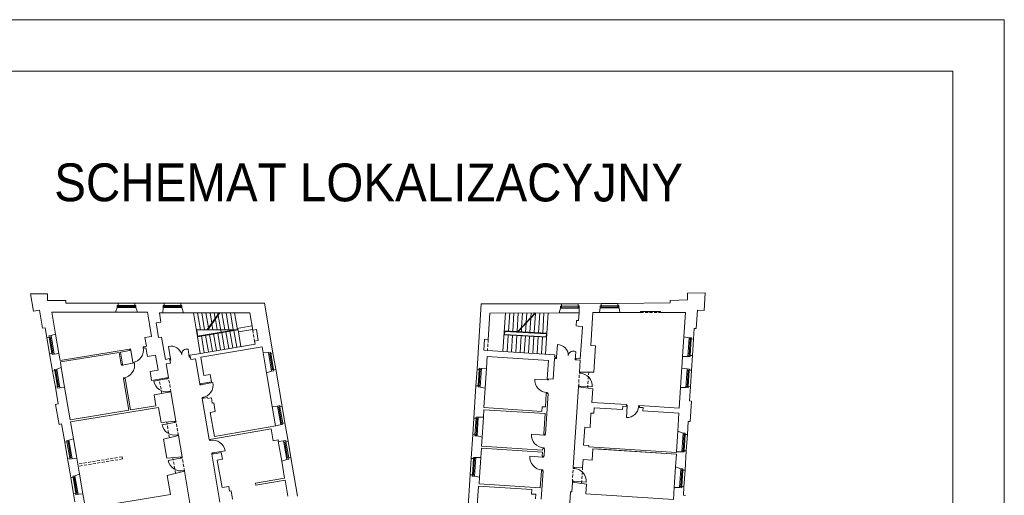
# Model space of a CAD drawing. Header units: centimetres. Extents: x 695802 to 711011, y 25963 to 44188.
# Tile 58 of 157: x 705819 to 706153, y 34601 to 34762. Entities that reach past the tile are written whole.
import ezdxf

# ---------------------------------------------------------------- set-up
doc = ezdxf.new("R2010")
doc.units = ezdxf.units.CM
doc.linetypes.add('DASHED', pattern=[19.05, 12.7, -6.35])
for name, color, linetype, lineweight in [('Drzwi i okna', 51, 'Continuous', 9), ('Opis', 102, 'Continuous', 9), ('Przekrojowa', 253, 'Continuous', 25), ('Ramka', 255, 'Continuous', 9), ('Widokowa', 140, 'Continuous', 9)]:
    doc.layers.add(name, color=color, linetype=linetype, lineweight=lineweight)
doc.layers.add('Obrys powierzchni', color=50, linetype='Continuous', lineweight=9, plot=False)
doc.styles.add('ARIELCE', font='arial.ttf', dxfattribs={"width": 0.9})

# ---------------------------------------------------------------- blocks, each defined once
blk = doc.blocks.new('zw$2918')
at = {"layer": 'Drzwi i okna', "color": 0, "lineweight": 0}
for p, q in [((677.6, -373.9), (670.5, -375.1)), ((671.9, -383), (678.9, -381.8)), ((679, -382.8), (677.6, -373.9)), ((678.9, -381.8), (692.5, -466.2)), ((763.4, -360), (769.2, -359.1)), ((764.8, -368.9), (763.4, -360)), ((764.7, -367.9), (770.3, -367)), ((950.2, -441.6), (936.3, -357.3)), ((1076.8, -429.8), (1067.9, -376)), ((3569.7, -430.1), (3574.6, -344.7)), ((3695.7, -447.3), (3698.8, -392.9)), ((950.2, -441.6), (943.7, -442.7)), ((951.7, -450.5), (945.2, -451.6)), ((950.2, -441.6), (951.7, -450.5)), ((1075.3, -420.9), (1081.8, -419.8)), ((1075.3, -420.9), (1076.8, -429.8)), ((1076.8, -429.8), (1083.3, -428.7)), ((3569.1, -439.1), (3562.6, -438.7)), ((3569.7, -430.1), (3563.1, -429.7)), ((3569.7, -430.1), (3569.1, -439.1)), ((3696.2, -438.3), (3695.7, -447.3)), ((3695.7, -447.3), (3702.3, -447.7)), ((3696.2, -438.3), (3702.8, -438.7)), ((615.9, -484.8), (614.8, -478.3)), ((624.8, -483.3), (615.9, -484.8)), ((620.3, -484.1), (704.4, -468.5)), ((623.8, -483.5), (622.7, -477)), ((3723.9, -538.3), (3724.4, -531.7)), ((3731.9, -538.8), (3732.4, -531.6)), ((639.5, -569), (630.7, -570.5)), ((630.7, -570.5), (631.8, -576.8)), ((639.7, -575.5), (638.6, -569.1)), ((920.3, -577.2), (836.2, -592.7)), ((919, -570.3), (920.3, -577.2)), ((919.3, -577.4), (928.1, -575.7)), ((928.1, -575.7), (926.8, -568.6)), ((3507.5, -583.5), (3422.1, -578)), ((3506.5, -583.4), (3515.4, -584)), ((3507.9, -576.5), (3507.5, -583.5)), ((3515.4, -584), (3515.9, -576.8)), ((3732.9, -538.9), (3723.9, -538.3)), ((3731.9, -538.8), (3731.9, -538.8)), ((935, -662.8), (943.9, -661.2)), ((936, -662.7), (937, -668.3)), ((943.9, -661.2), (944.9, -667)), ((1148.8, -617.6), (1147.7, -611.1)), ((1157.7, -616.2), (1148.8, -617.6)), ((1153.2, -616.9), (1237.4, -602)), ((1156.7, -616.3), (1155.6, -609.8)), ((3718.3, -625), (3717.9, -631.5)), ((3727.3, -625.6), (3718.3, -625)), ((3725.9, -632.7), (3726.3, -625.6)), ((3726.3, -625.6), (3811.7, -631)), ((1171.8, -701.9), (1162.9, -703.4)), ((1162.9, -703.4), (1164, -709.8)), ((1171.8, -708.5), (1170.8, -702.1)), ((3500.9, -670.1), (3509.9, -670.7)), ((3501.9, -670.2), (3501.5, -676.2)), ((3509.9, -670.7), (3509.5, -676.4)), ((4042.2, -762.9), (4048.6, -763.3)), ((4049.1, -755.3), (4042.6, -754.9)), ((4048.9, -758.8), (4044, -838.7)), ((4048.6, -764.3), (4049.1, -755.3)), ((4125.3, -769), (4125.9, -760)), ((4125.4, -768), (4132, -768.4)), ((4125.9, -760), (4132.5, -760.4)), ((975.4, -865.1), (976.6, -872)), ((984.5, -870.6), (983.2, -863.5)), ((976.6, -872), (892.5, -887.5)), ((975.6, -872.2), (984.5, -870.6)), ((991.4, -957.7), (1000.2, -956.1)), ((992.3, -957.5), (993.4, -963.1)), ((1000.2, -956.1), (1001.3, -961.8)), ((1214.4, -995), (1213.3, -988.5)), ((1223.3, -993.5), (1214.4, -995)), ((1222.3, -993.7), (1221.2, -987.2)), ((3483.3, -957.6), (3398, -952.1)), ((3482.3, -957.6), (3491.3, -958.1)), ((3483.8, -950.6), (3483.3, -957.6)), ((3491.3, -958.1), (3491.8, -950.9)), ((1236.4, -1079.4), (1320.8, -1065.5)), ((3476.7, -1044.3), (3485.7, -1044.9)), ((3477.7, -1044.3), (3477.3, -1050.3)), ((3485.7, -1044.9), (3485.3, -1050.6)), ((1018.1, -1114.5), (934, -1130)), ((1016.6, -1106.5), (1018.1, -1114.5)), ((1017.1, -1114.7), (1026, -1113.1)), ((1026, -1113.1), (1024.7, -1106)), ((1237.4, -1079.3), (1228.5, -1080.7)), ((1228.5, -1080.7), (1229.6, -1087.1)), ((1237.5, -1085.8), (1236.4, -1079.4)), ((3473.5, -1107.4), (3388.1, -1101.9)), ((3472.5, -1107.3), (3481.4, -1107.9)), ((3473.9, -1100.4), (3473.5, -1107.4)), ((3481.4, -1107.9), (3481.9, -1100.7)), ((1032.8, -1200.2), (1041.7, -1198.5)), ((1033.8, -1200), (1035, -1206.3)), ((1041.7, -1198.5), (1042.8, -1204.4)), ((3466.9, -1194), (3475.9, -1194.6)), ((3467.9, -1194.1), (3467.5, -1200.1)), ((3475.9, -1194.6), (3475.5, -1200.3)), ((3682.3, -1184), (3682.7, -1177.4)), ((3691.2, -1184.6), (3682.3, -1184)), ((3690.2, -1184.5), (3690.7, -1177.3)), ((3690.2, -1184.5), (3690.2, -1184.5)), ((3676.7, -1270.7), (3676.3, -1277.2)), ((3685.7, -1271.3), (3676.7, -1270.7)), ((3684.2, -1278.3), (3684.7, -1271.2)), ((3684.7, -1271.2), (3770, -1276.7))]:
    blk.add_line(p, q, dxfattribs=at)
for centre, radius, start, end in [((755.5, -366), 78.2, 187.54604, 190.84461), ((621.9, -492.7), 78.2, 278.14381, 281.44237), ((937.8, -653.4), 78.2, 98.76806, 102.06662), ((3505.8, -661.7), 78.2, 84.66809, 87.96665), ((1154.7, -625.5), 78.2, 277.70821, 281.00678), ((4047.9, -761), 77.8, 267.11022, 356.48427), ((4126.8, -764.7), 78.2, 174.84304, 178.1416), ((994.1, -948.3), 78.2, 98.76806, 102.06662), ((3481.7, -1035.8), 78.2, 84.66809, 87.96665), ((1035.6, -1190.7), 78.2, 98.76806, 102.06662), ((1220.4, -1002.9), 78.2, 277.70821, 281.00678), ((3471.9, -1185.6), 78.2, 84.66809, 87.96665)]:
    blk.add_arc(centre, radius, start, end, dxfattribs=at)
at = {"layer": 'Drzwi i okna', "color": 0, "lineweight": 0, "ltscale": 1.6}
for centre, radius, start, end in [((678.9, -380.6), 86.7, 279.07093, 10.68155), ((954.4, -427), 72.1, 11.91883, 104.55665), ((1059.5, -409.7), 34.7, 75.93657, 184.12913), ((3576.9, -416.8), 72.1, 359.21413, 91.85195), ((3682.4, -422.3), 33.7, 60.73539, 172.28706), ((619.1, -484.5), 86.7, 278.99845, 10.60907), ((921.5, -577.1), 86.7, 190.29295, 281.90356), ((3508.7, -583.7), 86.7, 176.19298, 267.80359), ((3725.1, -625.3), 86.7, 356.20358, 87.81419), ((1152, -617.3), 86.7, 278.56286, 10.17348), ((977.9, -872), 86.7, 190.29295, 281.90356), ((1235.2, -1079.4), 86.7, 9.2331, 100.84372), ((3484.5, -957.9), 86.7, 176.19298, 267.80359), ((1019.4, -1114.5), 86.7, 190.29295, 281.90356), ((3474.7, -1107.6), 86.7, 176.19298, 267.80359), ((3683.4, -1271), 86.7, 356.20358, 87.81419)]:
    blk.add_arc(centre, radius, start, end, dxfattribs=at)
at = {"layer": 'Przekrojowa', "color": 0, "lineweight": 0, "ltscale": 1.6}
for p, q in [((20.1, -117.3), (0, 0)), ((0, 0), (115, 0)), ((115, 0), (115, -45)), ((4577.8, 6.7), (4456.8, 3.7)), ((4456.8, 3.7), (4456.8, -41.3)), ((4570.1, -113.3), (4577.8, 6.7)), ((115, -45), (239, -45)), ((239, -45), (239, -63)), ((239, -63), (594, -63)), ((706, -63), (907, -63)), ((1019, -63), (1586.8, -63)), ((1644.6, -401), (1586.8, -63)), ((3872.8, -65.6), (3714.8, -66.8)), ((4340.8, -62.1), (3984.8, -64.7)), ((4456.8, -41.3), (4340.8, -44.1)), ((4340.8, -44.1), (4340.8, -62.1)), ((60.2, -110.4), (20.1, -117.3)), ((81.1, -232.8), (60.2, -110.4)), ((575.7, -125), (143.8, -125)), ((143.8, -125), (169.2, -273.1)), ((575.7, -125), (586.2, -92.8)), ((724.3, -125), (713.8, -92.8)), ((792.8, -125), (724.3, -125)), ((792.8, -125), (806.6, -205.4)), ((884.5, -192.1), (873.9, -129.9)), ((873.9, -129.9), (896.4, -129.9)), ((896.4, -129.9), (899.2, -92.8)), ((1038.1, -129.9), (1026.8, -92.8)), ((1038.1, -129.9), (1048.7, -129.9)), ((1048.7, -129.9), (1487.3, -129.9)), ((1506.9, -246.1), (1487.3, -129.9)), ((3029.2, -511.4), (3057.8, -68.3)), ((3057.8, -68.3), (3602.8, -67.7)), ((3105.4, -308.9), (3116.9, -130)), ((3116.9, -130), (3587.4, -129.3)), ((3587.4, -129.3), (3595.3, -97.5)), ((3718.4, -181.8), (3721.8, -129.5)), ((3801.1, -351.3), (3815.6, -127.2)), ((3815.6, -127.2), (3861.6, -127.2)), ((3861.6, -127.2), (3865.2, -95.4)), ((3999.3, -127.1), (3993.3, -94.3)), ((4139.3, -127), (3999.3, -127.1)), ((4139.3, -118.9), (4274.3, -118.8)), ((4139.3, -127), (4139.3, -118.9)), ((4274.3, -126.9), (4274.3, -118.8)), ((4443.9, -126.8), (4274.3, -126.9)), ((4433.2, -292.7), (4443.9, -126.8)), ((4517.1, -236.2), (4525.2, -110.4)), ((4525.2, -110.4), (4570.1, -113.3)), ((852, -197.7), (884.5, -192.1)), ((868.8, -296.3), (852, -197.7)), ((3703, -217.9), (3705.4, -181)), ((3718.4, -181.8), (3705.4, -181)), ((98.9, -229.8), (81.1, -232.8)), ((110.2, -295.8), (98.9, -229.8)), ((820.8, -288.6), (806.6, -205.4)), ((1531.7, -241.8), (1506.9, -246.1)), ((1531.7, -241.8), (1544.4, -315.9)), ((3716, -218.7), (3703, -217.9)), ((3744.4, -220.6), (3716, -218.7)), ((3741.8, -260.9), (3730.3, -440.5)), ((3744.4, -220.6), (3741.8, -260.9)), ((4498.5, -307.1), (4503.1, -235.3)), ((4503.1, -235.3), (4517.1, -236.2)), ((169.2, -273.1), (138.2, -283.2)), ((820.8, -288.6), (776, -296.3)), ((786.2, -356.1), (776, -296.3)), ((888.5, -292.9), (868.8, -296.3)), ((888.5, -292.9), (914.4, -444.3)), ((1544.4, -315.9), (1519.4, -320.2)), ((1522.7, -340.3), (1519.4, -320.2)), ((3080.4, -307.2), (3075.6, -382.1)), ((3105.4, -308.9), (3080.4, -307.2)), ((4433.2, -292.7), (4469.3, -297.5)), ((670.5, -375.1), (199.8, -452.3)), ((600.2, -397), (201.5, -462.3)), ((614.1, -478.4), (600.2, -397)), ((672.2, -385.2), (610.1, -395.3)), ((624, -476.8), (610.1, -395.3)), ((670.5, -375.1), (672.2, -385.2)), ((786.2, -356.1), (769.2, -358.9)), ((769.2, -358.9), (770.9, -369)), ((782.8, -367), (770.9, -369)), ((792.5, -424.2), (782.8, -367)), ((914.4, -444.3), (906.1, -395.8)), ((1231.6, -390.1), (1112.7, -410.4)), ((1570.5, -359.3), (1154.5, -430.4)), ((1522.7, -340.3), (1231.6, -390.1)), ((1577.8, -400.7), (1570.5, -359.3)), ((1577.8, -400.7), (1613.9, -398.4)), ((3100.5, -383.7), (3075.6, -382.1)), ((3556.6, -413.2), (3100.5, -383.7)), ((3833.1, -353.4), (3801.1, -351.3)), ((3821.6, -530.6), (3833.1, -353.4)), ((149.1, -523.5), (129, -406.2)), ((191.8, -405.2), (159.6, -408.7)), ((191.8, -405.2), (199.8, -452.3)), ((201.5, -462.3), (208.1, -500.8)), ((846.8, -414.9), (792.5, -424.2)), ((864.5, -518.4), (846.8, -414.9)), ((943.1, -439.4), (914.4, -444.3)), ((943.1, -439.4), (948.3, -470)), ((1112.7, -410.4), (1081.1, -415.8)), ((1081.1, -415.8), (1086.3, -446.4)), ((1117.9, -441), (1086.3, -446.4)), ((1117.9, -441), (1147.1, -611.2)), ((1154.5, -430.4), (1175.6, -553.6)), ((3099, -424.8), (3093.8, -504.8)), ((3514.1, -451.6), (3099, -424.8)), ((3506, -576.3), (3514.1, -451.6)), ((3555, -438.2), (3546, -578.9)), ((3555, -438.2), (3562.6, -438.7)), ((3555.6, -429.2), (3556.6, -413.2)), ((3555.6, -429.2), (3563.1, -429.7)), ((3562.6, -438.7), (3563.1, -429.7)), ((3702.3, -447.7), (3702.8, -438.7)), ((3729.7, -449.5), (3702.3, -447.7)), ((3730.3, -440.5), (3702.8, -438.7)), ((3724.4, -531.7), (3729.7, -449.5)), ((4424.8, -424.2), (4419.6, -504.3)), ((4424.8, -424), (4461.1, -424.7)), ((4484.8, -518.7), (4491.3, -418.9)), ((208.1, -500.8), (177.1, -510.9)), ((624, -476.8), (614.1, -478.4)), ((864.5, -518.4), (810.2, -527.7)), ((820.4, -586.8), (810.2, -527.7)), ((948.3, -470), (919.7, -474.9)), ((935.4, -567.2), (919.7, -474.9)), ((1600.9, -536.9), (1635.4, -524.1)), ((1706.6, -763.8), (1663.4, -511.4)), ((3093.8, -504.8), (3059.4, -505.5)), ((3724.4, -531.7), (3821.6, -530.6)), ((4419.6, -504.3), (4455.6, -509)), ((640.8, -575.3), (631, -576.9)), ((667.3, -789.3), (631, -576.9)), ((677.2, -787.7), (640.8, -575.3)), ((935.4, -567.2), (820.4, -586.8)), ((1147.1, -611.2), (1227.3, -597.5)), ((1175.6, -553.6), (1218.5, -546.3)), ((1218.5, -546.3), (1227.3, -597.5)), ((1600.9, -536.9), (1639.6, -763.5)), ((3506, -576.3), (3546, -578.9)), ((168, -633.9), (187.4, -747.3)), ((230.7, -632.9), (198.5, -636.4)), ((230.7, -632.9), (268.6, -854.6)), ((952.3, -665.7), (837.2, -685.4)), ((986, -863), (952.3, -665.7)), ((3022, -623.1), (3007.9, -842.7)), ((3085.1, -640), (3051.2, -632.8)), ((3076.5, -772.1), (3085.1, -640)), ((3682.7, -1177.4), (3717.9, -631.5)), ((3717.9, -631.5), (3814.2, -645.2)), ((3808.4, -736.6), (3814.2, -645.2)), ((4411.1, -635.7), (4402.1, -774.6)), ((4411.1, -635.5), (4447.4, -636.3)), ((4477.6, -630.5), (4471.4, -726.3)), ((849.8, -759.3), (837.2, -685.4)), ((1201.3, -703.4), (1164, -709.8)), ((1164, -709.8), (1211.7, -988.7)), ((1202.4, -709.9), (1201.3, -703.4)), ((1226.8, -705.7), (1202.4, -709.9)), ((1232.8, -740.6), (1226.8, -705.7)), ((3493.7, -766.9), (3499.6, -676.1)), ((3511.6, -676.9), (3493.9, -951.3)), ((3499.6, -676.1), (3511.6, -676.9)), ((4471.4, -726.3), (4485.4, -727.2)), ((4485.4, -727.2), (4476.4, -866.3)), ((187.4, -747.3), (169.6, -750.3)), ((192.7, -885.4), (169.6, -750.3)), ((667.3, -789.3), (268.6, -854.6)), ((867.8, -770.8), (271, -868.7)), ((849.8, -759.3), (677.2, -787.7)), ((867.8, -770.8), (885.2, -872.3)), ((1219.4, -804.8), (1253, -799.1)), ((1242.7, -738.9), (1232.8, -740.6)), ((1253, -799.1), (1242.7, -738.9)), ((1639.6, -763.5), (1676, -761.1)), ((3075.6, -786), (3072.4, -836.1)), ((3490.8, -812.8), (3075.6, -786)), ((3468.7, -797.4), (3076.5, -772.1)), ((3468.7, -797.4), (3470.8, -765.5)), ((3470.8, -765.5), (3493.7, -766.9)), ((4042.9, -751.6), (3808.4, -736.6)), ((3824.1, -772.7), (3821.6, -810.6)), ((3824.1, -772.7), (4017.7, -785.1)), ((4019.1, -763.1), (4017.7, -785.1)), ((4042, -764.6), (4019.1, -763.1)), ((4042, -764.6), (4042.9, -751.6)), ((4131.9, -770.3), (4132.7, -757.4)), ((4156.8, -771.9), (4131.9, -770.3)), ((4156.8, -771.9), (4131.9, -770.3)), ((4402.1, -774.6), (4132.7, -757.4)), ((4156.8, -771.9), (4155.4, -793.9)), ((4155.4, -793.9), (4399.9, -809.5)), ((271, -868.7), (290.5, -982.8)), ((986, -863), (885.2, -872.3)), ((1182.4, -817.2), (1182.4, -817.2)), ((1247.4, -967.4), (1219.4, -804.8)), ((3072.4, -836.1), (3038.1, -836.8)), ((3481.9, -950.6), (3490.8, -812.8)), ((3802.7, -809.4), (3796.4, -907.2)), ((3821.6, -810.6), (3802.7, -809.4)), ((4392, -931.6), (4399.9, -809.5)), ((4456.7, -954.2), (4462.5, -865.4)), ((4462.5, -865.4), (4476.4, -866.3)), ((210.4, -882.3), (192.7, -885.4)), ((231.5, -1005.5), (210.4, -882.3)), ((1242.1, -983.5), (1633.1, -916.7)), ((1663.3, -896.3), (1247.4, -967.4)), ((1646.8, -996.7), (1633.1, -916.7)), ((1725.5, -874.2), (1747, -1000.4)), ((3760.4, -904.9), (3752.6, -1026.6)), ((3796.4, -907.2), (3760.4, -904.9)), ((4392, -931.6), (4427.5, -944.6)), ((290.5, -982.8), (259.5, -992.9)), ((1002.9, -961.6), (902.6, -986)), ((902.6, -986), (924.6, -1115)), ((1027.5, -1105.5), (1002.9, -961.6)), ((1211.7, -988.7), (1242.1, -983.5)), ((1646.8, -996.7), (1679.4, -991.1)), ((1681, -1001), (1679.4, -991.1)), ((1681, -1001), (1716.4, -997.7)), ((3000.7, -954.5), (2990.2, -1116.1)), ((3063.7, -971.3), (3029.9, -964.1)), ((3063.7, -971.3), (3059.7, -1033.5)), ((3481.9, -950.6), (3493.9, -951.3)), ((3058.8, -1047.5), (3054.8, -1109.5)), ((3473.9, -1074.3), (3058.8, -1047.5)), ((3474.8, -1060.3), (3059.7, -1033.5)), ((3475.5, -1050.3), (3474.8, -1060.3)), ((3475.5, -1050.3), (3487.4, -1051.1)), ((3487.4, -1051.1), (3484.2, -1101)), ((3788.5, -1028.9), (3752.6, -1026.6)), ((3788.5, -1028.9), (3787.9, -1038.9)), ((3787.9, -1038.9), (4382.6, -1077)), ((3811.2, -1127.4), (3816.2, -1050.6)), ((3816.2, -1050.6), (4382, -1087.1)), ((3816.2, -1050.6), (4382, -1087.1)), ((3841.1, -1052.2), (4382, -1087.1)), ((3841.1, -1052.2), (4382, -1087.1)), ((4441.1, -1196.7), (4449.5, -1066)), ((272.8, -1247), (250.4, -1115.9)), ((313.1, -1114.9), (280.9, -1118.4)), ((313.1, -1114.9), (331.8, -1224.3)), ((1027.5, -1105.5), (924.6, -1115)), ((1228.6, -1087.3), (1259, -1082.1)), ((1228.6, -1087.3), (1248.8, -1083.8)), ((1228.6, -1087.3), (1284.5, -1413.5)), ((1259, -1082.1), (1293.5, -1076.2)), ((1266.8, -1127.4), (1301.3, -1121.5)), ((1266.8, -1127.4), (1298.9, -1314.7)), ((1293.5, -1076.2), (1301.3, -1121.5)), ((1704.1, -1135.7), (1737.9, -1123.4)), ((1723.7, -1250.3), (1704.1, -1135.7)), ((1810.6, -1372), (1765.9, -1110.8)), ((3054.8, -1109.5), (3020.4, -1110.3)), ((3472.2, -1100.2), (3473.9, -1074.3)), ((3472.2, -1100.2), (3484.2, -1101)), ((3749.3, -1123.4), (3745.9, -1176.6)), ((3749.3, -1123.4), (3811.2, -1127.4)), ((4376.4, -1174.1), (4382, -1087.1)), ((4382.6, -1077), (4383, -1071.3)), ((4383, -1071.1), (4419.3, -1071.8)), ((3465.8, -1200), (3458.3, -1315.8)), ((3477.8, -1200.8), (3465.4, -1393.4)), ((3465.8, -1200), (3477.8, -1200.8)), ((3682.7, -1177.4), (3745.9, -1176.6)), ((4376.4, -1174.1), (4411.9, -1187.1)), ((331.8, -1224.3), (300.8, -1234.4)), ((328.7, -1206.3), (331.8, -1224.3)), ((1044.3, -1204), (926.5, -1232.8)), ((926.5, -1232.8), (948.4, -1361.1)), ((1088.2, -1460.3), (1044.3, -1204)), ((1723.7, -1250.3), (1526.9, -1284)), ((1529.3, -1298.8), (1726.2, -1265.1)), ((1744.4, -1371.7), (1726.2, -1265.1)), ((2983, -1227.9), (2966.9, -1477.4)), ((3046.1, -1244.7), (3012.2, -1237.6)), ((3046.1, -1244.7), (3043.2, -1289)), ((1298.9, -1314.7), (1345.2, -1306.8)), ((1345.2, -1306.8), (1350.6, -1338.3)), ((1526.9, -1284), (1529.3, -1298.8)), ((3028.5, -1470.8), (3039.3, -1304.8)), ((3401.4, -1328.2), (3039.3, -1304.8)), ((3458.3, -1315.8), (3043.2, -1289)), ((3401.4, -1328.2), (3399.5, -1358.1)), ((3676.3, -1277.2), (3672, -1343)), ((3676.3, -1277.2), (3771.6, -1290.7)), ((3771.6, -1290.7), (3767.4, -1356)), ((4367.4, -1313.8), (4362.2, -1394.4)), ((4367.4, -1313.6), (4403.7, -1314.3)), ((4430.1, -1366.4), (4433.9, -1308.5)), ((291.7, -1357.4), (300.8, -1410.7)), ((354.4, -1356.4), (322.2, -1359.9)), ((354.4, -1356.4), (371.4, -1455.7)), ((948.4, -1361.1), (371.4, -1455.7)), ((1350.6, -1338.3), (1360.5, -1336.6)), ((1360.5, -1336.6), (1370.3, -1393.8)), ((3427.4, -1359.9), (3399.5, -1358.1)), ((3427.4, -1359.9), (3425.5, -1389.8)), ((3658.2, -1417.3), (3663, -1342.5)), ((3672, -1343), (3663, -1342.5)), ((3767.4, -1356), (4362.2, -1394.4)), ((4430.1, -1366.4), (4444.1, -1367.3))]:
    blk.add_line(p, q, dxfattribs=at)
at = {"layer": 'Przekrojowa', "color": 0, "lineweight": 0}
for p, q in [((594, -78), (594, -63)), ((594, -63), (594, -78)), ((706, -78), (706, -63)), ((706, -63), (706, -78)), ((907, -78), (907, -63)), ((907, -63), (907, -78)), ((1019, -78), (1019, -63)), ((1019, -63), (1019, -78)), ((3714.9, -81.8), (3714.8, -66.8)), ((3714.8, -66.8), (3714.9, -81.8)), ((3872.9, -80.6), (3872.8, -65.6)), ((3872.8, -65.6), (3872.9, -80.6)), ((3984.9, -79.7), (3984.8, -64.7)), ((3984.8, -64.7), (3984.9, -79.7)), ((586.2, -92.8), (586.2, -78)), ((586.2, -78), (594, -78)), ((713.8, -78), (706, -78)), ((713.8, -92.8), (713.8, -78)), ((899.2, -92.8), (899.2, -78)), ((899.2, -78), (907, -78)), ((1026.8, -78), (1019, -78)), ((1026.8, -92.8), (1026.8, -78)), ((3595.2, -82.7), (3603, -82.6)), ((3595.3, -97.5), (3595.2, -82.7)), ((3603, -82.6), (3602.8, -67.7)), ((3602.8, -67.7), (3603, -82.6)), ((3722.7, -81.7), (3714.9, -81.8)), ((3721.8, -129.6), (3722.7, -81.7)), ((3865.2, -95.4), (3865.1, -80.6)), ((3865.1, -80.6), (3872.9, -80.6)), ((3992.7, -79.7), (3984.9, -79.7)), ((3992.8, -94.5), (3992.7, -79.7)), ((124.9, -293.3), (110.2, -295.8)), ((110.2, -295.8), (124.9, -293.3)), ((138.2, -283.2), (123.6, -285.7)), ((123.6, -285.7), (124.9, -293.3)), ((4469.3, -297.5), (4484.1, -298.4)), ((4484.1, -298.4), (4483.6, -306.2)), ((4483.6, -306.2), (4498.5, -307.1)), ((4498.5, -307.1), (4483.6, -306.2)), ((1613.9, -398.4), (1628.5, -395.9)), ((1628.5, -395.9), (1629.8, -403.6)), ((143.8, -403.7), (129, -406.2)), ((129, -406.2), (143.8, -403.7)), ((145.1, -411.4), (143.8, -403.7)), ((159.7, -408.9), (145.1, -411.4)), ((1629.8, -403.6), (1644.6, -401)), ((1644.6, -401), (1629.8, -403.6)), ((4461.1, -424.7), (4475.8, -425.7)), ((4475.8, -425.7), (4476.3, -417.9)), ((4476.3, -417.9), (4491.3, -418.9)), ((4491.3, -418.9), (4476.3, -417.9)), ((163.8, -521), (149.1, -523.5)), ((149.1, -523.5), (163.8, -521)), ((177.1, -510.9), (162.5, -513.3)), ((162.5, -513.3), (163.8, -521)), ((1635.4, -524.1), (1650, -521.6)), ((1648.7, -513.9), (1663.4, -511.4)), ((1663.4, -511.4), (1648.7, -513.9)), ((1650, -521.6), (1648.7, -513.9)), ((3044.2, -512.3), (3029.2, -511.4)), ((3029.2, -511.4), (3044.2, -512.3)), ((3044.7, -504.6), (3044.2, -512.3)), ((3059.4, -505.5), (3044.7, -504.6)), ((4455.6, -509), (4470.4, -510)), ((4470.4, -510), (4469.9, -517.7)), ((4469.9, -517.7), (4484.8, -518.7)), ((4484.8, -518.7), (4469.9, -517.7)), ((182.7, -631.4), (168, -633.9)), ((168, -633.9), (182.7, -631.4)), ((184, -639.1), (182.7, -631.4)), ((198.6, -636.6), (184, -639.1)), ((3037, -624.1), (3022, -623.1)), ((3022, -623.1), (3037, -624.1)), ((3036.5, -631.9), (3037, -624.1)), ((3051.2, -632.8), (3036.5, -631.9)), ((4447.4, -636.3), (4462.2, -637.3)), ((4462.2, -637.3), (4462.7, -629.5)), ((4462.7, -629.5), (4477.6, -630.5)), ((4477.6, -630.5), (4462.7, -629.5)), ((1676, -761.1), (1690.5, -758.6)), ((1690.5, -758.6), (1691.9, -766.3)), ((1691.9, -766.3), (1706.6, -763.8)), ((1706.6, -763.8), (1691.9, -766.3)), ((3022.8, -843.6), (3007.9, -842.7)), ((3007.9, -842.7), (3022.8, -843.6)), ((3023.3, -835.9), (3022.8, -843.6)), ((3038.1, -836.8), (3023.3, -835.9)), ((1663.3, -896.3), (1712, -884.4)), ((1710.7, -876.7), (1725.5, -874.2)), ((1725.5, -874.2), (1710.7, -876.7)), ((1712, -884.4), (1710.7, -876.7)), ((259.5, -992.9), (244.9, -995.4)), ((244.9, -995.4), (246.2, -1003)), ((1716.4, -997.7), (1731, -995.2)), ((1731, -995.2), (1732.3, -1002.9)), ((1732.3, -1002.9), (1747, -1000.4)), ((1747, -1000.4), (1732.3, -1002.9)), ((3015.6, -955.4), (3000.7, -954.5)), ((3000.7, -954.5), (3015.6, -955.4)), ((3015.1, -963.2), (3015.6, -955.4)), ((3029.9, -964.1), (3015.1, -963.2)), ((4427.5, -944.6), (4442.3, -945.5)), ((4442.3, -945.5), (4441.8, -953.3)), ((4441.8, -953.3), (4456.7, -954.2)), ((4456.7, -954.2), (4441.8, -953.3)), ((246.2, -1003), (231.5, -1005.5)), ((231.5, -1005.5), (246.2, -1003)), ((4434.1, -1072.8), (4434.6, -1065)), ((4434.6, -1065), (4449.5, -1066)), ((4449.5, -1066), (4434.6, -1065)), ((265.1, -1113.4), (250.4, -1115.9)), ((250.4, -1115.9), (265.1, -1113.4)), ((266.4, -1121.1), (265.1, -1113.4)), ((281, -1118.6), (266.4, -1121.1)), ((1737.9, -1123.4), (1752.5, -1120.9)), ((1751.2, -1113.3), (1765.9, -1110.8)), ((1765.9, -1110.8), (1751.2, -1113.3)), ((1752.5, -1120.9), (1751.2, -1113.3)), ((3005.2, -1117.1), (2990.2, -1116.1)), ((2990.2, -1116.1), (3005.2, -1117.1)), ((3005.7, -1109.3), (3005.2, -1117.1)), ((3020.4, -1110.3), (3005.7, -1109.3)), ((4419.3, -1071.8), (4434.1, -1072.8)), ((4411.9, -1187.1), (4426.7, -1188)), ((4426.7, -1188), (4426.2, -1195.8)), ((4426.2, -1195.8), (4441.1, -1196.7)), ((4441.1, -1196.7), (4426.2, -1195.8)), ((287.5, -1244.5), (272.8, -1247)), ((272.8, -1247), (287.5, -1244.5)), ((300.8, -1234.4), (286.2, -1236.8)), ((286.2, -1236.8), (287.5, -1244.5)), ((2997.9, -1228.8), (2983, -1227.9)), ((2983, -1227.9), (2997.9, -1228.8)), ((2997.4, -1236.6), (2997.9, -1228.8)), ((3012.2, -1237.6), (2997.4, -1236.6)), ((4403.7, -1314.3), (4418.4, -1315.3)), ((4418.4, -1315.3), (4418.9, -1307.5)), ((4418.9, -1307.5), (4433.9, -1308.5)), ((4433.9, -1308.5), (4418.9, -1307.5)), ((306.4, -1354.9), (291.7, -1357.4)), ((291.7, -1357.4), (306.4, -1354.9)), ((307.7, -1362.6), (306.4, -1354.9)), ((322.3, -1360.1), (307.7, -1362.6))]:
    blk.add_line(p, q, dxfattribs=at)
at = {"layer": 'Widokowa', "color": 0, "lineweight": 0, "ltscale": 1.6}
for p, q in [((706, -63), (594, -63)), ((1019, -63), (907, -63)), ((3602.8, -67.7), (3714.8, -66.8)), ((3872.8, -65.6), (3984.8, -64.7)), ((724.3, -125), (575.7, -125)), ((1038.1, -129.9), (896.4, -129.9)), ((1104.1, -129.9), (1131.6, -290.7)), ((1132.5, -129.9), (1152, -243.5)), ((1160.9, -129.9), (1180.3, -243.2)), ((1189.3, -129.9), (1206.7, -231.2)), ((1198.1, -242.9), (1280.4, -129.9)), ((1202.6, -243.2), (1285, -129.9)), ((1217.7, -129.9), (1229.7, -199.6)), ((1246.2, -129.9), (1252.7, -168)), ((1270.2, -129.9), (1272.1, -141.3)), ((1298.6, -129.9), (1318.2, -244.7)), ((1327, -129.9), (1346, -241.4)), ((1355.4, -129.9), (1374.4, -241.1)), ((1383.8, -129.9), (1403.3, -244.3)), ((3205.3, -390.5), (3222.1, -129.8)), ((3243.2, -253), (3251.2, -129.8)), ((3272.2, -254.6), (3280.2, -129.7)), ((3301.2, -256.2), (3309.3, -129.7)), ((3305.2, -256.4), (3424.3, -129.5)), ((3309.4, -256.6), (3428.7, -129.5)), ((3332, -227.8), (3338.4, -129.7)), ((3363.2, -194.6), (3367.4, -129.6)), ((3394.5, -161.3), (3396.5, -129.6)), ((3417, -262.6), (3425.3, -133.1)), ((3445.9, -264.2), (3454.6, -129.5)), ((3474.9, -265.8), (3483.7, -129.5)), ((3494.8, -407.3), (3512.8, -129.4)), ((3587.4, -129.3), (3721.9, -129.2)), ((3861.6, -127.2), (3999.3, -127.1)), ((3861.6, -127.2), (3999.3, -127.1)), ((1253.6, -173.2), (1265.4, -242.3)), ((1273, -146.5), (1292.4, -260.2)), ((3359.1, -259.4), (3362.9, -199.6)), ((3388, -261), (3394.1, -166.3)), ((1123.6, -243.8), (1402.8, -240.8)), ((1124.1, -246.8), (1387.5, -243.9)), ((1134.1, -287.3), (1127.1, -246.8)), ((1387.5, -243.9), (1131.1, -287.8)), ((1407.6, -243.5), (1131.6, -290.7)), ((1207.6, -236.4), (1208.7, -242.9)), ((1230.6, -204.8), (1237, -242.6)), ((1269.6, -267.1), (1289, -380.3)), ((1297.2, -262.4), (1316.6, -375.6)), ((1324.8, -257.7), (1344.2, -370.8)), ((1352.4, -253), (1371.8, -366.1)), ((1380, -248.3), (1399.4, -361.4)), ((1401.5, -234.5), (1501.9, -217.7)), ((1407.6, -243.5), (1427, -356.7)), ((1410.2, -258.4), (1506.2, -242.4)), ((3214.3, -251.4), (3503.9, -267.4)), ((3215.8, -274.9), (3217.1, -254.5)), ((3217.1, -254.5), (3500.7, -270.2)), ((3330.1, -257.8), (3331.7, -232.8)), ((110.2, -295.8), (129, -406.2)), ((169.2, -273.1), (191.8, -405.2)), ((1131.6, -290.7), (1151, -403.9)), ((1159.2, -286), (1178.6, -399.2)), ((1186.8, -281.3), (1206.2, -394.4)), ((1214.4, -276.6), (1233.8, -389.7)), ((1242, -271.9), (1261.4, -385)), ((3212.6, -277.7), (3502.1, -293.8)), ((3215.8, -274.9), (3499.3, -290.6)), ((3234.2, -392.4), (3241.5, -279.4)), ((3263.2, -394.2), (3270.5, -281)), ((3292.1, -396.1), (3299.5, -282.6)), ((3321.1, -398), (3328.4, -284.2)), ((3350, -399.9), (3357.4, -285.8)), ((3378.9, -401.7), (3386.3, -287.4)), ((3407.9, -403.6), (3415.3, -289)), ((3436.8, -405.5), (3444.2, -290.6)), ((3465.8, -407.3), (3473.2, -292.2)), ((3499.3, -290.6), (3500.7, -270.2)), ((4424.8, -424.2), (4433.2, -292.7)), ((4491.3, -418.9), (4498.5, -307.1)), ((1600.9, -536.9), (1577.8, -400.7)), ((1663.4, -511.4), (1644.6, -401)), ((149.1, -523.5), (168, -633.9)), ((208.1, -500.8), (230.7, -632.9)), ((3029.2, -511.4), (3022, -623.1)), ((3093.8, -504.8), (3085.1, -640)), ((4411.1, -635.7), (4420.1, -496)), ((4477.6, -630.5), (4484.8, -518.7)), ((1662.4, -896.5), (1639.6, -763.5)), ((1725.5, -874.2), (1706.6, -763.8)), ((3007.9, -842.7), (3000.7, -954.5)), ((3072.4, -836.1), (3063.7, -971.3)), ((4383, -1071.3), (4392, -931.6)), ((290.5, -982.8), (313.1, -1114.9)), ((1704.1, -1135.7), (1680.9, -1000.1)), ((1765.9, -1110.8), (1747, -1000.4)), ((4449.5, -1066), (4456.7, -954.2)), ((231.5, -1005.5), (250.4, -1115.9)), ((2990.2, -1116.1), (2983, -1227.9)), ((3054.8, -1109.5), (3046.1, -1244.7)), ((4367.4, -1313.8), (4376.4, -1174.1)), ((4433.9, -1308.5), (4441.1, -1196.7)), ((272.8, -1247), (291.7, -1357.4)), ((331.8, -1224.3), (354.4, -1356.4))]:
    blk.add_line(p, q, dxfattribs=at)
at = {"layer": 'Widokowa', "color": 0, "lineweight": 0}
for p, q in [((586.2, -92.8), (713.8, -92.8)), ((593.8, -78), (706, -78)), ((594, -78), (594, -92.8)), ((594, -85.4), (706, -85.4)), ((706, -78), (706, -92.8)), ((899.2, -92.8), (1026.8, -92.8)), ((906.8, -78), (1019, -78)), ((907, -78), (907, -92.8)), ((907, -85.4), (1019, -85.4)), ((1019, -78), (1019, -92.8)), ((3722.4, -96.5), (3595.3, -97.5)), ((3715.2, -81.8), (3603, -82.6)), ((3603, -82.6), (3603.1, -97.4)), ((3715, -89.2), (3603, -90)), ((3714.9, -81.8), (3715.1, -96.6)), ((3992.8, -94.5), (3865.2, -95.4)), ((3985.1, -79.7), (3872.9, -80.6)), ((3872.9, -80.6), (3873, -95.4)), ((3985, -87.1), (3873, -88)), ((3984.9, -79.7), (3985, -94.5)), ((124.9, -293.3), (139.5, -290.8)), ((143.8, -403.9), (124.9, -293.3)), ((151.1, -402.5), (132.2, -292.1)), ((159.7, -408.9), (138.2, -283.2)), ((4469.3, -297.5), (4461.1, -424.7)), ((4483.6, -306.2), (4468.8, -305.2)), ((4476.2, -305.7), (4469, -417.5)), ((4483.6, -305.9), (4476.3, -417.9)), ((1613.9, -398.4), (1635.4, -524.1)), ((143.8, -403.7), (158.4, -401.2)), ((1629.8, -403.6), (1615.2, -406)), ((1622.5, -404.8), (1641.4, -515.2)), ((1629.8, -403.3), (1648.7, -513.9)), ((4476.3, -417.9), (4461.6, -417)), ((163.8, -521), (178.4, -518.5)), ((182.7, -631.6), (163.8, -521)), ((190, -630.2), (171.1, -519.8)), ((198.6, -636.6), (177.1, -510.9)), ((1648.7, -513.9), (1634.1, -516.4)), ((3036.9, -624.3), (3044.2, -512.3)), ((3044.2, -512.3), (3058.9, -513.3)), ((3044.3, -624.6), (3051.6, -512.8)), ((3051.2, -632.8), (3059.4, -505.5)), ((4455.6, -509), (4447.4, -636.3)), ((4469.9, -517.7), (4455.1, -516.8)), ((4462.5, -517.3), (4455.3, -629)), ((4469.9, -517.5), (4462.7, -629.5)), ((182.7, -631.4), (197.3, -628.9)), ((3037, -624.1), (3051.7, -625.1)), ((4462.7, -629.5), (4447.9, -628.5)), ((1676, -761.1), (1697.5, -886.9)), ((1691.9, -766.3), (1677.3, -768.8)), ((1684.6, -767.5), (1703.4, -877.9)), ((1691.8, -766.1), (1710.7, -876.7)), ((3015.6, -955.6), (3022.8, -843.6)), ((3022.8, -843.6), (3037.6, -844.6)), ((3023, -955.9), (3030.2, -844.1)), ((3029.9, -964.1), (3038.1, -836.8)), ((1710.7, -876.7), (1696.1, -879.2)), ((246.2, -1003), (260.8, -1000.5)), ((272.4, -1112.2), (253.5, -1001.8)), ((281, -1118.6), (259.5, -992.9)), ((1716.4, -997.7), (1737.9, -1123.4)), ((3015.6, -955.4), (3030.4, -956.4)), ((4427.5, -944.6), (4419.3, -1071.8)), ((4441.8, -953.3), (4427, -952.3)), ((4434.4, -952.8), (4427.2, -1064.6)), ((4441.8, -953.1), (4434.6, -1065)), ((265.2, -1113.6), (246.2, -1003)), ((1732.3, -1002.9), (1717.7, -1005.4)), ((1725, -1004.1), (1743.9, -1114.5)), ((1732.3, -1002.6), (1751.2, -1113.3)), ((4434.6, -1065), (4419.8, -1064.1)), ((265.1, -1113.4), (279.7, -1110.9)), ((1751.2, -1113.3), (1736.6, -1115.8)), ((2997.9, -1229.1), (3005.2, -1117.1)), ((3005.2, -1117.1), (3019.9, -1118)), ((3005.3, -1229.3), (3012.5, -1117.6)), ((3012.2, -1237.6), (3020.4, -1110.3)), ((4411.9, -1187.1), (4403.7, -1314.3)), ((4426.2, -1195.8), (4411.4, -1194.8)), ((4418.8, -1195.3), (4411.6, -1307.1)), ((4426.2, -1195.5), (4418.9, -1307.5)), ((287.5, -1244.5), (302.1, -1242)), ((306.5, -1355.1), (287.5, -1244.5)), ((313.7, -1353.7), (294.8, -1243.3)), ((322.3, -1360.1), (300.8, -1234.4)), ((2997.9, -1228.8), (3012.7, -1229.8)), ((4418.9, -1307.5), (4404.2, -1306.6)), ((306.4, -1354.9), (321, -1352.4))]:
    blk.add_line(p, q, dxfattribs=at)
at = {"layer": 'Widokowa', "color": 0, "linetype": 'DASHED', "lineweight": 0, "ltscale": 1.6}
for p, q in [((4139.3, -127), (4274.3, -126.9)), ((1506.9, -246.1), (1519.4, -320.2)), ((3105.4, -308.9), (3100.5, -383.7)), ((3717.9, -631.5), (3724.4, -531.7)), ((3780.5, -640.4), (3787.6, -531)), ((890.3, -675.7), (871.9, -578)), ((952.3, -665.7), (935.4, -567.2)), ((1002.9, -961.6), (986, -863)), ((941.8, -976.5), (923.4, -868.8)), ((620.2, -1105.5), (319.9, -1154.8)), ((622.8, -1120.3), (322.5, -1169.5)), ((620.2, -1105.5), (622.8, -1120.3)), ((983.2, -1218.9), (964.8, -1111.3)), ((1044.3, -1204), (1027.5, -1105.5)), ((3676.3, -1277.2), (3682.7, -1177.4)), ((3738.8, -1286.1), (3745.9, -1176.6))]:
    blk.add_line(p, q, dxfattribs=at)

msp = doc.modelspace()

# ---------------------------------------------------------------- linework, layer by layer
at = {"layer": 'Obrys powierzchni', "ltscale": 1.6}
for points in [[(704052.62, 34762.32), (706152.62, 34762.32), (706152.62, 33277.32), (704052.62, 33277.32)], [(704070.12, 34744.82), (706135.12, 34744.82), (706135.12, 33294.82), (704070.12, 33294.82)]]:
    msp.add_lwpolyline(points, close=True, dxfattribs=at)

# ---------------------------------------------------------------- block references
at = {"layer": 'Ramka', "xscale": 0.05, "yscale": 0.05, "zscale": 0.05}
msp.add_blockref('zw$2918', (705822.23, 34669.34), dxfattribs=at)

# ---------------------------------------------------------------- texts
at = {"layer": 'Opis', "insert": (705830.24, 34713.58), "char_height": 14, "width": 724.063, "attachment_point": 1, "rotation": 359.981, "style": 'ARIELCE'}
msp.add_mtext('\\pxsm1,ql;{\\fArial|b0|i0|c238|p34;\\H0.916668x;SCHEMAT LOKALIZACYJNY}', dxfattribs=at)

doc.saveas('drawing.dxf')
